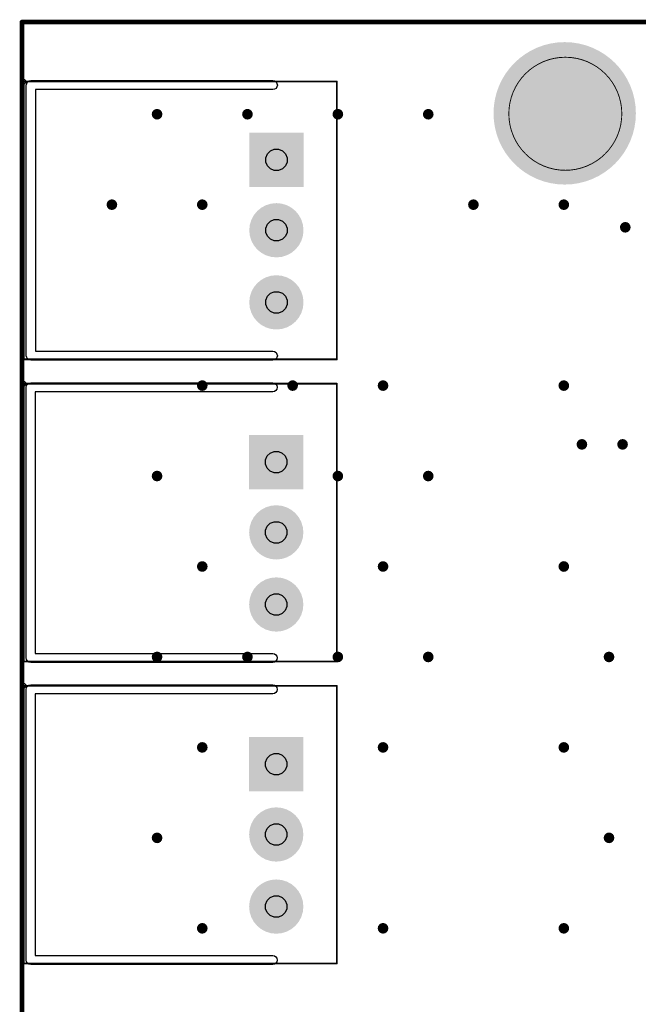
# Model space of a CAD drawing. Header units: inches. Extents: x -0.1 to 68.6, y -0.1 to 53.5.
# Tile 2 of 6: x -0.1 to 17.3, y 25.8 to 53.5. Entities that reach past the tile are written whole.
import ezdxf

# ---------------------------------------------------------------- set-up
doc = ezdxf.new("R2010")
doc.units = ezdxf.units.IN
for name, color, linetype in [('Mechanical 1', 6, 'Continuous'), ('Mechanical 2', 216, 'Continuous'), ('Mechanical 6', 56, 'Continuous'), ('Mechanical 8', 56, 'Continuous'), ('Mechanical 9', 56, 'Continuous'), ('Multi-Layer', 9, 'Continuous'), ('Pad Holes', 156, 'Continuous'), ('Via Holes', 16, 'Continuous')]:
    doc.layers.add(name, color=color, linetype=linetype)

# ---------------------------------------------------------------- blocks, each defined once
blk = doc.blocks.new('CONN_TH_3P_P2_00_TE_292253_3_1')
at = {"layer": 'Multi-Layer'}
blk.add_hatch(color=9, dxfattribs=at).paths.add_polyline_path([(-2.762, 0.762), (-1.238, 0.762), (-1.238, -0.762), (-2.762, -0.762)])
h = blk.add_hatch(color=9, dxfattribs=at)
edge = h.paths.add_edge_path()
edge.add_arc((-0.025, 0), 0.762, 0, 360)
h = blk.add_hatch(color=9, dxfattribs=at)
edge = h.paths.add_edge_path()
edge.add_arc((2, 0), 0.762, 0, 360)
at = {"layer": 'Pad Holes'}
h = blk.add_hatch(color=7, dxfattribs=at)
edge = h.paths.add_edge_path()
edge.add_arc((-2, 0), 0.457, 0, 360)
h = blk.add_hatch(color=7, dxfattribs=at)
edge = h.paths.add_edge_path()
edge.add_arc((-0.025, 0), 0.457, 0, 360)
h = blk.add_hatch(color=7, dxfattribs=at)
edge = h.paths.add_edge_path()
edge.add_arc((2, 0), 0.457, 0, 360)
at = {"layer": 'Mechanical 2'}
for p, q in [((-4.19, -0.01), (-4.149, 0.017)), ((-4.149, 0.017), (-4.1, 0.027)), ((-4.1, 0.027), (-4.051, 0.017)), ((-4.051, 0.017), (-4.01, -0.01)), ((3.41, -0.01), (3.451, 0.017)), ((3.451, 0.017), (3.5, 0.027)), ((3.5, 0.027), (3.549, 0.017)), ((3.549, 0.017), (3.59, -0.01)), ((-4.227, -0.1), (-4.217, -0.051)), ((-4.227, -6.9), (-4.227, -0.1)), ((-4.217, -0.051), (-4.19, -0.01)), ((-4.01, -0.01), (-3.983, -0.051)), ((-3.983, -0.051), (-3.973, -0.1)), ((-3.973, -0.1), (-3.973, -6.773)), ((-3.973, -0.1), (-3.973, -0.1)), ((3.373, -0.1), (3.383, -0.051)), ((3.373, -6.773), (3.373, -0.1)), ((3.383, -0.051), (3.41, -0.01)), ((3.59, -0.01), (3.617, -0.051)), ((3.617, -0.051), (3.627, -0.1)), ((3.627, -0.1), (3.627, -6.9)), ((-4.217, -6.949), (-4.227, -6.9)), ((-3.973, -6.773), (3.373, -6.773)), ((3.627, -6.9), (3.617, -6.949)), ((-4.19, -6.99), (-4.217, -6.949)), ((-4.149, -7.017), (-4.19, -6.99)), ((-4.1, -7.027), (-4.149, -7.017)), ((3.5, -7.027), (-4.1, -7.027)), ((3.549, -7.017), (3.5, -7.027)), ((3.59, -6.99), (3.549, -7.017)), ((3.617, -6.949), (3.59, -6.99))]:
    blk.add_line(p, q, dxfattribs=at)
at = {"layer": 'Mechanical 6'}
for points in [[(3.6, 1.701, 0.0508, 0.0508, 0), (-4.2, 1.701, 0.0508, 0.0508, 0)], [(-4.2, -7.099, 0.0508, 0.0508, 0), (-4.2, 1.701, 0.0508, 0.0508, 0)], [(3.6, -7.099, 0.0508, 0.0508, 0), (3.6, 1.701, 0.0508, 0.0508, 0)], [(3.6, -7.099, 0.0508, 0.0508, 0), (-4.2, -7.099, 0.0508, 0.0508, 0)]]:
    blk.add_lwpolyline(points, format="xyseb", dxfattribs=at)
for points in [[(-4.213, 1.701, 0.0254, 0.0254, 1), (-4.187, 1.701, 0.0254, 0.0254, 1)], [(-4.213, 1.701, 0.0254, 0.0254, 1), (-4.187, 1.701, 0.0254, 0.0254, 1)], [(3.587, 1.701, 0.0254, 0.0254, 1), (3.613, 1.701, 0.0254, 0.0254, 1)], [(3.587, 1.701, 0.0254, 0.0254, 1), (3.613, 1.701, 0.0254, 0.0254, 1)], [(-4.213, -7.099, 0.0254, 0.0254, 1), (-4.187, -7.099, 0.0254, 0.0254, 1)], [(-4.213, -7.099, 0.0254, 0.0254, 1), (-4.187, -7.099, 0.0254, 0.0254, 1)], [(3.587, -7.099, 0.0254, 0.0254, 1), (3.613, -7.099, 0.0254, 0.0254, 1)], [(3.587, -7.099, 0.0254, 0.0254, 1), (3.613, -7.099, 0.0254, 0.0254, 1)]]:
    blk.add_lwpolyline(points, format="xyseb", close=True, dxfattribs=at)
at = {"layer": 'Mechanical 8'}
for p, q in [((-4.26, -7.074), (-4.225, -7.039)), ((-4.26, -7.099), (-4.26, -7.074)), ((-4.26, -7.124), (-4.26, -7.099)), ((-4.225, -7.159), (-4.26, -7.124)), ((-4.225, -7.039), (-4.175, -7.039)), ((-4.175, -7.159), (-4.225, -7.159)), ((-4.175, -7.039), (-4.14, -7.074)), ((-4.14, -7.124), (-4.175, -7.159)), ((-4.14, -7.074), (-4.14, -7.099)), ((-4.14, -7.099), (-4.14, -7.124)), ((-4.14, -7.099), (-4.14, -7.099)), ((-4.14, -7.099), (-4.14, -7.099))]:
    blk.add_line(p, q, dxfattribs=at)
at = {"layer": 'Mechanical 9'}
for p, q in [((-2.17, 0.254), (-2.06, 0.3)), ((-2.06, 0.3), (-1.94, 0.3)), ((-1.94, 0.3), (-1.83, 0.254)), ((-0.195, 0.254), (-0.085, 0.3)), ((-0.085, 0.3), (0.034, 0.3)), ((0.034, 0.3), (0.145, 0.254)), ((1.83, 0.254), (1.94, 0.3)), ((1.94, 0.3), (2.06, 0.3)), ((2.06, 0.3), (2.17, 0.254)), ((-2.3, 0.06), (-2.254, 0.17)), ((-2.3, 0), (-2.3, 0.06)), ((-2.3, -0.06), (-2.3, 0)), ((-2.254, 0.17), (-2.17, 0.254)), ((-1.83, 0.254), (-1.746, 0.17)), ((-1.746, 0.17), (-1.7, 0.06)), ((-1.7, 0.06), (-1.7, 0)), ((-1.7, 0), (-1.7, -0.06)), ((-1.7, 0), (-1.7, 0)), ((-1.7, 0), (-1.7, 0)), ((-0.325, 0.06), (-0.28, 0.17)), ((-0.325, 0), (-0.325, 0.06)), ((-0.325, -0.06), (-0.325, 0)), ((-0.28, 0.17), (-0.195, 0.254)), ((0.145, 0.254), (0.229, 0.17)), ((0.229, 0.17), (0.275, 0.06)), ((0.275, 0.06), (0.275, 0)), ((0.275, 0), (0.275, -0.06)), ((0.275, 0), (0.275, 0)), ((0.275, 0), (0.275, 0)), ((1.7, 0.06), (1.746, 0.17)), ((1.7, 0), (1.7, 0.06)), ((1.7, -0.06), (1.7, 0)), ((1.746, 0.17), (1.83, 0.254)), ((2.17, 0.254), (2.254, 0.17)), ((2.254, 0.17), (2.3, 0.06)), ((2.3, 0.06), (2.3, 0)), ((2.3, 0), (2.3, -0.06)), ((2.3, 0), (2.3, 0)), ((2.3, 0), (2.3, 0)), ((-2.254, -0.17), (-2.3, -0.06)), ((-2.17, -0.254), (-2.254, -0.17)), ((-2.06, -0.3), (-2.17, -0.254)), ((-1.83, -0.254), (-1.94, -0.3)), ((-1.746, -0.17), (-1.83, -0.254)), ((-1.7, -0.06), (-1.746, -0.17)), ((-0.28, -0.17), (-0.325, -0.06)), ((-0.195, -0.254), (-0.28, -0.17)), ((-0.085, -0.3), (-0.195, -0.254)), ((0.145, -0.254), (0.034, -0.3)), ((0.229, -0.17), (0.145, -0.254)), ((0.275, -0.06), (0.229, -0.17)), ((1.746, -0.17), (1.7, -0.06)), ((1.83, -0.254), (1.746, -0.17)), ((1.94, -0.3), (1.83, -0.254)), ((2.17, -0.254), (2.06, -0.3)), ((2.254, -0.17), (2.17, -0.254)), ((2.3, -0.06), (2.254, -0.17)), ((-1.94, -0.3), (-2.06, -0.3)), ((0.034, -0.3), (-0.085, -0.3)), ((2.06, -0.3), (1.94, -0.3))]:
    blk.add_line(p, q, dxfattribs=at)
blk = doc.blocks.new('CONN_TH_3P_P2_00_TE_292253_3_2')
at = {"layer": 'Multi-Layer'}
blk.add_hatch(color=9, dxfattribs=at).paths.add_polyline_path([(-2.762, 0.762), (-1.238, 0.762), (-1.238, -0.762), (-2.762, -0.762)])
h = blk.add_hatch(color=9, dxfattribs=at)
edge = h.paths.add_edge_path()
edge.add_arc((-0.025, 0), 0.762, 0, 360)
h = blk.add_hatch(color=9, dxfattribs=at)
edge = h.paths.add_edge_path()
edge.add_arc((2, 0), 0.762, 0, 360)
at = {"layer": 'Pad Holes'}
h = blk.add_hatch(color=7, dxfattribs=at)
edge = h.paths.add_edge_path()
edge.add_arc((-2, 0), 0.457, 0, 360)
h = blk.add_hatch(color=7, dxfattribs=at)
edge = h.paths.add_edge_path()
edge.add_arc((-0.025, 0), 0.457, 0, 360)
h = blk.add_hatch(color=7, dxfattribs=at)
edge = h.paths.add_edge_path()
edge.add_arc((2, 0), 0.457, 0, 360)
at = {"layer": 'Mechanical 2'}
for p, q in [((-4.19, -0.01), (-4.149, 0.017)), ((-4.149, 0.017), (-4.1, 0.027)), ((-4.1, 0.027), (-4.051, 0.017)), ((-4.051, 0.017), (-4.01, -0.01)), ((3.41, -0.01), (3.451, 0.017)), ((3.451, 0.017), (3.5, 0.027)), ((3.5, 0.027), (3.549, 0.017)), ((3.549, 0.017), (3.59, -0.01)), ((-4.227, -0.1), (-4.217, -0.051)), ((-4.227, -6.9), (-4.227, -0.1)), ((-4.217, -0.051), (-4.19, -0.01)), ((-4.01, -0.01), (-3.983, -0.051)), ((-3.983, -0.051), (-3.973, -0.1)), ((-3.973, -0.1), (-3.973, -6.773)), ((-3.973, -0.1), (-3.973, -0.1)), ((3.373, -0.1), (3.383, -0.051)), ((3.373, -6.773), (3.373, -0.1)), ((3.383, -0.051), (3.41, -0.01)), ((3.59, -0.01), (3.617, -0.051)), ((3.617, -0.051), (3.627, -0.1)), ((3.627, -0.1), (3.627, -6.9)), ((-4.217, -6.949), (-4.227, -6.9)), ((-3.973, -6.773), (3.373, -6.773)), ((3.627, -6.9), (3.617, -6.949)), ((-4.19, -6.99), (-4.217, -6.949)), ((-4.149, -7.017), (-4.19, -6.99)), ((-4.1, -7.027), (-4.149, -7.017)), ((3.5, -7.027), (-4.1, -7.027)), ((3.549, -7.017), (3.5, -7.027)), ((3.59, -6.99), (3.549, -7.017)), ((3.617, -6.949), (3.59, -6.99))]:
    blk.add_line(p, q, dxfattribs=at)
at = {"layer": 'Mechanical 6'}
for points in [[(3.6, 1.701, 0.0508, 0.0508, 0), (-4.2, 1.701, 0.0508, 0.0508, 0)], [(-4.2, -7.099, 0.0508, 0.0508, 0), (-4.2, 1.701, 0.0508, 0.0508, 0)], [(3.6, -7.099, 0.0508, 0.0508, 0), (3.6, 1.701, 0.0508, 0.0508, 0)], [(3.6, -7.099, 0.0508, 0.0508, 0), (-4.2, -7.099, 0.0508, 0.0508, 0)]]:
    blk.add_lwpolyline(points, format="xyseb", dxfattribs=at)
for points in [[(-4.213, 1.701, 0.0254, 0.0254, 1), (-4.187, 1.701, 0.0254, 0.0254, 1)], [(-4.213, 1.701, 0.0254, 0.0254, 1), (-4.187, 1.701, 0.0254, 0.0254, 1)], [(3.587, 1.701, 0.0254, 0.0254, 1), (3.613, 1.701, 0.0254, 0.0254, 1)], [(3.587, 1.701, 0.0254, 0.0254, 1), (3.613, 1.701, 0.0254, 0.0254, 1)], [(-4.213, -7.099, 0.0254, 0.0254, 1), (-4.187, -7.099, 0.0254, 0.0254, 1)], [(-4.213, -7.099, 0.0254, 0.0254, 1), (-4.187, -7.099, 0.0254, 0.0254, 1)], [(3.587, -7.099, 0.0254, 0.0254, 1), (3.613, -7.099, 0.0254, 0.0254, 1)], [(3.587, -7.099, 0.0254, 0.0254, 1), (3.613, -7.099, 0.0254, 0.0254, 1)]]:
    blk.add_lwpolyline(points, format="xyseb", close=True, dxfattribs=at)
at = {"layer": 'Mechanical 8'}
for p, q in [((-4.26, -7.074), (-4.225, -7.039)), ((-4.26, -7.099), (-4.26, -7.074)), ((-4.26, -7.124), (-4.26, -7.099)), ((-4.225, -7.159), (-4.26, -7.124)), ((-4.225, -7.039), (-4.175, -7.039)), ((-4.175, -7.159), (-4.225, -7.159)), ((-4.175, -7.039), (-4.14, -7.074)), ((-4.14, -7.124), (-4.175, -7.159)), ((-4.14, -7.074), (-4.14, -7.099)), ((-4.14, -7.099), (-4.14, -7.124)), ((-4.14, -7.099), (-4.14, -7.099)), ((-4.14, -7.099), (-4.14, -7.099))]:
    blk.add_line(p, q, dxfattribs=at)
at = {"layer": 'Mechanical 9'}
for p, q in [((-2.17, 0.254), (-2.06, 0.3)), ((-2.06, 0.3), (-1.94, 0.3)), ((-1.94, 0.3), (-1.83, 0.254)), ((-0.195, 0.254), (-0.085, 0.3)), ((-0.085, 0.3), (0.034, 0.3)), ((0.034, 0.3), (0.145, 0.254)), ((1.83, 0.254), (1.94, 0.3)), ((1.94, 0.3), (2.06, 0.3)), ((2.06, 0.3), (2.17, 0.254)), ((-2.3, 0.06), (-2.254, 0.17)), ((-2.3, 0), (-2.3, 0.06)), ((-2.3, -0.06), (-2.3, 0)), ((-2.254, 0.17), (-2.17, 0.254)), ((-1.83, 0.254), (-1.746, 0.17)), ((-1.746, 0.17), (-1.7, 0.06)), ((-1.7, 0.06), (-1.7, 0)), ((-1.7, 0), (-1.7, -0.06)), ((-1.7, 0), (-1.7, 0)), ((-1.7, 0), (-1.7, 0)), ((-0.325, 0.06), (-0.28, 0.17)), ((-0.325, 0), (-0.325, 0.06)), ((-0.325, -0.06), (-0.325, 0)), ((-0.28, 0.17), (-0.195, 0.254)), ((0.145, 0.254), (0.229, 0.17)), ((0.229, 0.17), (0.275, 0.06)), ((0.275, 0.06), (0.275, 0)), ((0.275, 0), (0.275, -0.06)), ((0.275, 0), (0.275, 0)), ((0.275, 0), (0.275, 0)), ((1.7, 0.06), (1.746, 0.17)), ((1.7, 0), (1.7, 0.06)), ((1.7, -0.06), (1.7, 0)), ((1.746, 0.17), (1.83, 0.254)), ((2.17, 0.254), (2.254, 0.17)), ((2.254, 0.17), (2.3, 0.06)), ((2.3, 0.06), (2.3, 0)), ((2.3, 0), (2.3, -0.06)), ((2.3, 0), (2.3, 0)), ((2.3, 0), (2.3, 0)), ((-2.254, -0.17), (-2.3, -0.06)), ((-2.17, -0.254), (-2.254, -0.17)), ((-2.06, -0.3), (-2.17, -0.254)), ((-1.83, -0.254), (-1.94, -0.3)), ((-1.746, -0.17), (-1.83, -0.254)), ((-1.7, -0.06), (-1.746, -0.17)), ((-0.28, -0.17), (-0.325, -0.06)), ((-0.195, -0.254), (-0.28, -0.17)), ((-0.085, -0.3), (-0.195, -0.254)), ((0.145, -0.254), (0.034, -0.3)), ((0.229, -0.17), (0.145, -0.254)), ((0.275, -0.06), (0.229, -0.17)), ((1.746, -0.17), (1.7, -0.06)), ((1.83, -0.254), (1.746, -0.17)), ((1.94, -0.3), (1.83, -0.254)), ((2.17, -0.254), (2.06, -0.3)), ((2.254, -0.17), (2.17, -0.254)), ((2.3, -0.06), (2.254, -0.17)), ((-1.94, -0.3), (-2.06, -0.3)), ((0.034, -0.3), (-0.085, -0.3)), ((2.06, -0.3), (1.94, -0.3))]:
    blk.add_line(p, q, dxfattribs=at)
blk = doc.blocks.new('CONN_TH_3P_P2_00_TE_292253_3_3')
at = {"layer": 'Multi-Layer'}
blk.add_hatch(color=9, dxfattribs=at).paths.add_polyline_path([(-2.762, 0.762), (-1.238, 0.762), (-1.238, -0.762), (-2.762, -0.762)])
h = blk.add_hatch(color=9, dxfattribs=at)
edge = h.paths.add_edge_path()
edge.add_arc((-0.025, 0), 0.762, 0, 360)
h = blk.add_hatch(color=9, dxfattribs=at)
edge = h.paths.add_edge_path()
edge.add_arc((2, 0), 0.762, 0, 360)
at = {"layer": 'Pad Holes'}
h = blk.add_hatch(color=7, dxfattribs=at)
edge = h.paths.add_edge_path()
edge.add_arc((-2, 0), 0.457, 0, 360)
h = blk.add_hatch(color=7, dxfattribs=at)
edge = h.paths.add_edge_path()
edge.add_arc((-0.025, 0), 0.457, 0, 360)
h = blk.add_hatch(color=7, dxfattribs=at)
edge = h.paths.add_edge_path()
edge.add_arc((2, 0), 0.457, 0, 360)
at = {"layer": 'Mechanical 2'}
for p, q in [((-4.19, -0.01), (-4.149, 0.017)), ((-4.149, 0.017), (-4.1, 0.027)), ((-4.1, 0.027), (-4.051, 0.017)), ((-4.051, 0.017), (-4.01, -0.01)), ((3.41, -0.01), (3.451, 0.017)), ((3.451, 0.017), (3.5, 0.027)), ((3.5, 0.027), (3.549, 0.017)), ((3.549, 0.017), (3.59, -0.01)), ((-4.227, -0.1), (-4.217, -0.051)), ((-4.227, -6.9), (-4.227, -0.1)), ((-4.217, -0.051), (-4.19, -0.01)), ((-4.01, -0.01), (-3.983, -0.051)), ((-3.983, -0.051), (-3.973, -0.1)), ((-3.973, -0.1), (-3.973, -6.773)), ((-3.973, -0.1), (-3.973, -0.1)), ((3.373, -0.1), (3.383, -0.051)), ((3.373, -6.773), (3.373, -0.1)), ((3.383, -0.051), (3.41, -0.01)), ((3.59, -0.01), (3.617, -0.051)), ((3.617, -0.051), (3.627, -0.1)), ((3.627, -0.1), (3.627, -6.9)), ((-4.217, -6.949), (-4.227, -6.9)), ((-3.973, -6.773), (3.373, -6.773)), ((3.627, -6.9), (3.617, -6.949)), ((-4.19, -6.99), (-4.217, -6.949)), ((-4.149, -7.017), (-4.19, -6.99)), ((-4.1, -7.027), (-4.149, -7.017)), ((3.5, -7.027), (-4.1, -7.027)), ((3.549, -7.017), (3.5, -7.027)), ((3.59, -6.99), (3.549, -7.017)), ((3.617, -6.949), (3.59, -6.99))]:
    blk.add_line(p, q, dxfattribs=at)
at = {"layer": 'Mechanical 6'}
for points in [[(3.6, 1.701, 0.0508, 0.0508, 0), (-4.2, 1.701, 0.0508, 0.0508, 0)], [(-4.2, -7.099, 0.0508, 0.0508, 0), (-4.2, 1.701, 0.0508, 0.0508, 0)], [(3.6, -7.099, 0.0508, 0.0508, 0), (3.6, 1.701, 0.0508, 0.0508, 0)], [(3.6, -7.099, 0.0508, 0.0508, 0), (-4.2, -7.099, 0.0508, 0.0508, 0)]]:
    blk.add_lwpolyline(points, format="xyseb", dxfattribs=at)
for points in [[(-4.213, 1.701, 0.0254, 0.0254, 1), (-4.187, 1.701, 0.0254, 0.0254, 1)], [(-4.213, 1.701, 0.0254, 0.0254, 1), (-4.187, 1.701, 0.0254, 0.0254, 1)], [(3.587, 1.701, 0.0254, 0.0254, 1), (3.613, 1.701, 0.0254, 0.0254, 1)], [(3.587, 1.701, 0.0254, 0.0254, 1), (3.613, 1.701, 0.0254, 0.0254, 1)], [(-4.213, -7.099, 0.0254, 0.0254, 1), (-4.187, -7.099, 0.0254, 0.0254, 1)], [(-4.213, -7.099, 0.0254, 0.0254, 1), (-4.187, -7.099, 0.0254, 0.0254, 1)], [(3.587, -7.099, 0.0254, 0.0254, 1), (3.613, -7.099, 0.0254, 0.0254, 1)], [(3.587, -7.099, 0.0254, 0.0254, 1), (3.613, -7.099, 0.0254, 0.0254, 1)]]:
    blk.add_lwpolyline(points, format="xyseb", close=True, dxfattribs=at)
at = {"layer": 'Mechanical 8'}
for p, q in [((-4.26, -7.074), (-4.225, -7.039)), ((-4.26, -7.099), (-4.26, -7.074)), ((-4.26, -7.124), (-4.26, -7.099)), ((-4.225, -7.159), (-4.26, -7.124)), ((-4.225, -7.039), (-4.175, -7.039)), ((-4.175, -7.159), (-4.225, -7.159)), ((-4.175, -7.039), (-4.14, -7.074)), ((-4.14, -7.124), (-4.175, -7.159)), ((-4.14, -7.074), (-4.14, -7.099)), ((-4.14, -7.099), (-4.14, -7.124)), ((-4.14, -7.099), (-4.14, -7.099)), ((-4.14, -7.099), (-4.14, -7.099))]:
    blk.add_line(p, q, dxfattribs=at)
at = {"layer": 'Mechanical 9'}
for p, q in [((-2.17, 0.254), (-2.06, 0.3)), ((-2.06, 0.3), (-1.94, 0.3)), ((-1.94, 0.3), (-1.83, 0.254)), ((-0.195, 0.254), (-0.085, 0.3)), ((-0.085, 0.3), (0.034, 0.3)), ((0.034, 0.3), (0.145, 0.254)), ((1.83, 0.254), (1.94, 0.3)), ((1.94, 0.3), (2.06, 0.3)), ((2.06, 0.3), (2.17, 0.254)), ((-2.3, 0.06), (-2.254, 0.17)), ((-2.3, 0), (-2.3, 0.06)), ((-2.3, -0.06), (-2.3, 0)), ((-2.254, 0.17), (-2.17, 0.254)), ((-1.83, 0.254), (-1.746, 0.17)), ((-1.746, 0.17), (-1.7, 0.06)), ((-1.7, 0.06), (-1.7, 0)), ((-1.7, 0), (-1.7, -0.06)), ((-1.7, 0), (-1.7, 0)), ((-1.7, 0), (-1.7, 0)), ((-0.325, 0.06), (-0.28, 0.17)), ((-0.325, 0), (-0.325, 0.06)), ((-0.325, -0.06), (-0.325, 0)), ((-0.28, 0.17), (-0.195, 0.254)), ((0.145, 0.254), (0.229, 0.17)), ((0.229, 0.17), (0.275, 0.06)), ((0.275, 0.06), (0.275, 0)), ((0.275, 0), (0.275, -0.06)), ((0.275, 0), (0.275, 0)), ((0.275, 0), (0.275, 0)), ((1.7, 0.06), (1.746, 0.17)), ((1.7, 0), (1.7, 0.06)), ((1.7, -0.06), (1.7, 0)), ((1.746, 0.17), (1.83, 0.254)), ((2.17, 0.254), (2.254, 0.17)), ((2.254, 0.17), (2.3, 0.06)), ((2.3, 0.06), (2.3, 0)), ((2.3, 0), (2.3, -0.06)), ((2.3, 0), (2.3, 0)), ((2.3, 0), (2.3, 0)), ((-2.254, -0.17), (-2.3, -0.06)), ((-2.17, -0.254), (-2.254, -0.17)), ((-2.06, -0.3), (-2.17, -0.254)), ((-1.83, -0.254), (-1.94, -0.3)), ((-1.746, -0.17), (-1.83, -0.254)), ((-1.7, -0.06), (-1.746, -0.17)), ((-0.28, -0.17), (-0.325, -0.06)), ((-0.195, -0.254), (-0.28, -0.17)), ((-0.085, -0.3), (-0.195, -0.254)), ((0.145, -0.254), (0.034, -0.3)), ((0.229, -0.17), (0.145, -0.254)), ((0.275, -0.06), (0.229, -0.17)), ((1.746, -0.17), (1.7, -0.06)), ((1.83, -0.254), (1.746, -0.17)), ((1.94, -0.3), (1.83, -0.254)), ((2.17, -0.254), (2.06, -0.3)), ((2.254, -0.17), (2.17, -0.254)), ((2.3, -0.06), (2.254, -0.17)), ((-1.94, -0.3), (-2.06, -0.3)), ((0.034, -0.3), (-0.085, -0.3)), ((2.06, -0.3), (1.94, -0.3))]:
    blk.add_line(p, q, dxfattribs=at)

msp = doc.modelspace()

# ---------------------------------------------------------------- hatches: boundary and pattern name
at = {"layer": 'Multi-Layer'}
h = msp.add_hatch(color=9, dxfattribs=at)
edge = h.paths.add_edge_path()
edge.add_arc((15.265, 50.825), 2, 0, 360)
at = {"layer": 'Pad Holes'}
h = msp.add_hatch(color=7, dxfattribs=at)
edge = h.paths.add_edge_path()
edge.add_arc((15.265, 50.825), 1.5, 0, 360)
at = {"layer": 'Via Holes'}
h = msp.add_hatch(color=7, dxfattribs=at)
edge = h.paths.add_edge_path()
edge.add_arc((3.81, 50.8), 0.15, 0, 360)
h = msp.add_hatch(color=7, dxfattribs=at)
edge = h.paths.add_edge_path()
edge.add_arc((6.35, 50.8), 0.15, 0, 360)
h = msp.add_hatch(color=7, dxfattribs=at)
edge = h.paths.add_edge_path()
edge.add_arc((8.89, 50.8), 0.15, 0, 360)
h = msp.add_hatch(color=7, dxfattribs=at)
edge = h.paths.add_edge_path()
edge.add_arc((11.43, 50.8), 0.15, 0, 360)
h = msp.add_hatch(color=7, dxfattribs=at)
edge = h.paths.add_edge_path()
edge.add_arc((2.54, 48.26), 0.15, 0, 360)
h = msp.add_hatch(color=7, dxfattribs=at)
edge = h.paths.add_edge_path()
edge.add_arc((5.08, 48.26), 0.15, 0, 360)
h = msp.add_hatch(color=7, dxfattribs=at)
edge = h.paths.add_edge_path()
edge.add_arc((12.7, 48.26), 0.15, 0, 360)
h = msp.add_hatch(color=7, dxfattribs=at)
edge = h.paths.add_edge_path()
edge.add_arc((15.24, 48.26), 0.15, 0, 360)
h = msp.add_hatch(color=7, dxfattribs=at)
edge = h.paths.add_edge_path()
edge.add_arc((16.967, 47.625), 0.15, 0, 360)
h = msp.add_hatch(color=7, dxfattribs=at)
edge = h.paths.add_edge_path()
edge.add_arc((5.08, 43.18), 0.15, 0, 360)
h = msp.add_hatch(color=7, dxfattribs=at)
edge = h.paths.add_edge_path()
edge.add_arc((7.62, 43.18), 0.15, 0, 360)
h = msp.add_hatch(color=7, dxfattribs=at)
edge = h.paths.add_edge_path()
edge.add_arc((10.16, 43.18), 0.15, 0, 360)
h = msp.add_hatch(color=7, dxfattribs=at)
edge = h.paths.add_edge_path()
edge.add_arc((15.24, 43.18), 0.15, 0, 360)
h = msp.add_hatch(color=7, dxfattribs=at)
edge = h.paths.add_edge_path()
edge.add_arc((15.748, 41.529), 0.15, 0, 360)
h = msp.add_hatch(color=7, dxfattribs=at)
edge = h.paths.add_edge_path()
edge.add_arc((16.891, 41.529), 0.15, 0, 360)
h = msp.add_hatch(color=7, dxfattribs=at)
edge = h.paths.add_edge_path()
edge.add_arc((3.81, 40.64), 0.15, 0, 360)
h = msp.add_hatch(color=7, dxfattribs=at)
edge = h.paths.add_edge_path()
edge.add_arc((8.89, 40.64), 0.15, 0, 360)
h = msp.add_hatch(color=7, dxfattribs=at)
edge = h.paths.add_edge_path()
edge.add_arc((11.43, 40.64), 0.15, 0, 360)
h = msp.add_hatch(color=7, dxfattribs=at)
edge = h.paths.add_edge_path()
edge.add_arc((5.08, 38.1), 0.15, 0, 360)
h = msp.add_hatch(color=7, dxfattribs=at)
edge = h.paths.add_edge_path()
edge.add_arc((10.16, 38.1), 0.15, 0, 360)
h = msp.add_hatch(color=7, dxfattribs=at)
edge = h.paths.add_edge_path()
edge.add_arc((15.24, 38.1), 0.15, 0, 360)
h = msp.add_hatch(color=7, dxfattribs=at)
edge = h.paths.add_edge_path()
edge.add_arc((3.81, 35.56), 0.15, 0, 360)
h = msp.add_hatch(color=7, dxfattribs=at)
edge = h.paths.add_edge_path()
edge.add_arc((6.35, 35.56), 0.15, 0, 360)
h = msp.add_hatch(color=7, dxfattribs=at)
edge = h.paths.add_edge_path()
edge.add_arc((8.89, 35.56), 0.15, 0, 360)
h = msp.add_hatch(color=7, dxfattribs=at)
edge = h.paths.add_edge_path()
edge.add_arc((11.43, 35.56), 0.15, 0, 360)
h = msp.add_hatch(color=7, dxfattribs=at)
edge = h.paths.add_edge_path()
edge.add_arc((16.51, 35.56), 0.15, 0, 360)
h = msp.add_hatch(color=7, dxfattribs=at)
edge = h.paths.add_edge_path()
edge.add_arc((5.08, 33.02), 0.15, 0, 360)
h = msp.add_hatch(color=7, dxfattribs=at)
edge = h.paths.add_edge_path()
edge.add_arc((10.16, 33.02), 0.15, 0, 360)
h = msp.add_hatch(color=7, dxfattribs=at)
edge = h.paths.add_edge_path()
edge.add_arc((15.24, 33.02), 0.15, 0, 360)
h = msp.add_hatch(color=7, dxfattribs=at)
edge = h.paths.add_edge_path()
edge.add_arc((3.81, 30.48), 0.15, 0, 360)
h = msp.add_hatch(color=7, dxfattribs=at)
edge = h.paths.add_edge_path()
edge.add_arc((16.51, 30.48), 0.15, 0, 360)
h = msp.add_hatch(color=7, dxfattribs=at)
edge = h.paths.add_edge_path()
edge.add_arc((5.08, 27.94), 0.15, 0, 360)
h = msp.add_hatch(color=7, dxfattribs=at)
edge = h.paths.add_edge_path()
edge.add_arc((10.16, 27.94), 0.15, 0, 360)
h = msp.add_hatch(color=7, dxfattribs=at)
edge = h.paths.add_edge_path()
edge.add_arc((15.24, 27.94), 0.15, 0, 360)

# ---------------------------------------------------------------- linework, layer by layer
at = {"layer": 'Mechanical 1'}
for points in [[(0.013, 53.391, 0.127, 0.127, 0), (64.518, 53.391, 0.127, 0.127, 0)], [(0.013, 0.013, 0.127, 0.127, 0), (0.013, 53.391, 0.127, 0.127, 0)]]:
    msp.add_lwpolyline(points, format="xyseb", dxfattribs=at)
for points in [[(-0.019, 53.391, 0.0635, 0.0635, 1), (0.044, 53.391, 0.0635, 0.0635, 1)], [(-0.019, 53.391, 0.0635, 0.0635, 1), (0.044, 53.391, 0.0635, 0.0635, 1)], [(16.87, 50.813, 0.0254, 0.0254, 1), (13.695, 50.813, 0.0254, 0.0254, 1)], [(13.689, 50.813, 0.0127, 0.0127, 1), (13.702, 50.813, 0.0127, 0.0127, 1)], [(16.864, 50.813, 0.0127, 0.0127, 1), (16.877, 50.813, 0.0127, 0.0127, 1)]]:
    msp.add_lwpolyline(points, format="xyseb", close=True, dxfattribs=at)

# ---------------------------------------------------------------- block references
at = {"rotation": 270}
for name, p in [('CONN_TH_3P_P2_00_TE_292253_3_1', (7.163, 47.517)), ('CONN_TH_3P_P2_00_TE_292253_3_2', (7.159, 39.033)), ('CONN_TH_3P_P2_00_TE_292253_3_3', (7.159, 30.55))]:
    msp.add_blockref(name, p, dxfattribs=at)

doc.saveas('drawing.dxf')
